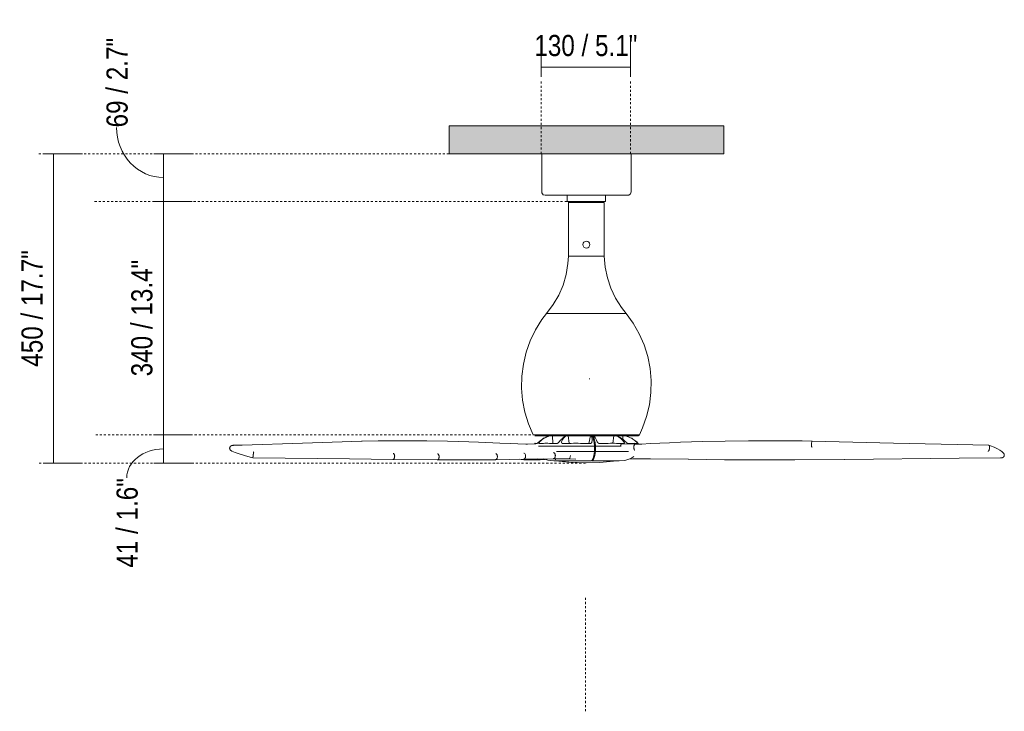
# Model space of a CAD drawing. Header units: millimetres. Extents: x 5770 to 11194, y -2952 to 7544.
# Tile 2 of 3: x 5770 to 7203, y 1189 to 2195. Entities that reach past the tile are written whole.
import ezdxf

# ---------------------------------------------------------------- set-up
doc = ezdxf.new("R2010")
doc.units = ezdxf.units.MM
doc.linetypes.add('Dash', pattern=[6, 3, -3])
doc.layers.add('A-ANNO-DIMS', color=7, linetype='Dash', lineweight=9, true_color=0xd2d2d2)
for name, color, linetype, lineweight in [('A-ANNO-DIMS-14', 7, 'Continuous', 9), ('A-CLNG', 7, 'Continuous', 9), ('E-LITE-EQPM', 7, 'Continuous', 20)]:
    doc.layers.add(name, color=color, linetype=linetype, lineweight=lineweight)
doc.styles.add('Arial Narrow', font='ARIALN.TTF', dxfattribs={"height": 30.8})
doc.dimstyles.new('FARO_-_2_2mm_Arial_Narrow_mm_Inch_Left', dxfattribs={"dimscale": 304.8, "dimtxt": 31.521674, "dimasz": 0, "dimexe": 0.137795, "dimexo": 0.0625, "dimgap": 0.022966, "dimtad": 1, "dimdec": 0, "dimzin": 0, "dimdsep": 46, "dimtxsty": 'Arial Narrow', "dimblk1": 'NONE', "dimblk2": 'NONE', "dimsah": 1, "dimcen": 0.09, "dimadec": 0, "dimazin": 0, "dimtfac": 1, "dimtdec": 4, "dimtix": 1, "dimtmove": 0, "dimatfit": 3, "dimfxl": 0.045932, "dimfxlon": 1, "dimtvp": 1, "dimtolj": 1, "dimtzin": 0, "dimarcsym": 2})
doc.dimstyles.new('FARO_-_2_2mm_Arial_Narrow_mm_Inch_Left_1', dxfattribs={"dimscale": 304.8, "dimtxt": 31.521674, "dimasz": 0, "dimexe": 0.137795, "dimexo": 0.0625, "dimgap": 0.022966, "dimtad": 1, "dimdec": 0, "dimzin": 0, "dimdsep": 46, "dimtxsty": 'Arial Narrow', "dimblk1": 'NONE', "dimblk2": 'NONE', "dimsah": 1, "dimcen": 0.09, "dimadec": 0, "dimazin": 0, "dimtfac": 1, "dimtdec": 4, "dimtix": 1, "dimtmove": 1, "dimatfit": 3, "dimfxl": 0.045932, "dimfxlon": 1, "dimtvp": 1, "dimtolj": 1, "dimtzin": 0, "dimarcsym": 2})

# ---------------------------------------------------------------- blocks, each defined once
blk = doc.blocks.new('32026 - 32030 MINI ETERFAN Matt black ceiling fan with DC motor-507610-Alzado_PDF')
at = {"layer": 'E-LITE-EQPM'}
for p, q in [((6529.8, 2000), (6529.8, 1944.6)), ((6659.8, 1944.6), (6659.8, 2000)), ((6567, 1939.6), (6567, 1930.8)), ((6622.5, 1930.8), (6622.5, 1939.6)), ((6567.1, 1930.8), (6594.8, 1930.8)), ((6568.6, 1928.9), (6568.6, 1851.1)), ((6568.8, 1928.9), (6594.8, 1928.9)), ((6594.8, 1930.8), (6622.4, 1930.8)), ((6594.8, 1928.9), (6620.7, 1928.9)), ((6620.9, 1851.1), (6620.9, 1928.9)), ((6568.8, 1851.1), (6594.8, 1851.1)), ((6594.8, 1851.1), (6620.7, 1851.1)), ((6537.1, 1767.7), (6594.8, 1767.7)), ((6594.8, 1767.7), (6652.4, 1767.7)), ((6594.8, 1591), (6517.5, 1591)), ((6672, 1591), (6594.8, 1591)), ((6519.3, 1577.9), (6520, 1578.8)), ((6545.5, 1589.6), (6546, 1578.7)), ((6554.8, 1580.2), (6554.8, 1580.3)), ((6568.3, 1589.6), (6570, 1578.8)), ((6598.4, 1578.6), (6600.6, 1589.7)), ((6602.8, 1580.2), (6602.8, 1580.3)), ((6633.3, 1578.8), (6634.7, 1589.5)), ((6665.5, 1577.6), (6646.7, 1578)), ((6648, 1584.4), (6647.9, 1589.6)), ((6649.2, 1578.6), (6649.9, 1580.3)), ((6668.1, 1578.7), (6668.4, 1580.3)), ((6504.5, 1564.3), (6503.9, 1564.6)), ((6505.1, 1563.8), (6504.5, 1564.3)), ((6525.1, 1574.7), (6606.8, 1574.7)), ((6551.3, 1567.1), (6606.8, 1567.1)), ((6606.8, 1574.7), (6606.8, 1567.1)), ((6608.1, 1567.1), (6608.1, 1574.7)), ((6608.1, 1574.7), (6608.1, 1574.7)), ((6608.1, 1574.7), (6645.5, 1574.7)), ((6608.1, 1567.1), (6608.1, 1567.1)), ((6608.1, 1567.1), (6656.2, 1567.1)), ((6377.8, 1554.7), (6313.2, 1555.3)), ((6377.8, 1554.7), (6425.1, 1554.8)), ((6462.5, 1554.9), (6425.1, 1554.8)), ((6462.5, 1554.9), (6503.4, 1555.6)), ((6500.8, 1555.3), (6498.2, 1555.6)), ((6546.8, 1556.4), (6503.4, 1555.6)), ((6503.5, 1555.6), (6504.2, 1555.8)), ((6504.2, 1555.8), (6504.8, 1556.2)), ((6506.3, 1559.3), (6506.4, 1560.3)), ((6601.9, 1553.1), (6547.8, 1553.1)), ((6549.9, 1553.1), (6549.7, 1553.2)), ((6549.8, 1555), (6550, 1555.1)), ((6569.1, 1556.1), (6579.3, 1555.8)), ((6603, 1553.9), (6603, 1553.1)), ((6642.2, 1553.1), (6603, 1553.1)), ((6639.6, 1553.1), (6639.6, 1553.1)), ((6656.8, 1555.9), (6663, 1556.1)), ((6743.4, 1555.6), (6687.7, 1556.4)), ((6743.1, 1555.7), (6743.4, 1555.6)), ((6743.4, 1555.6), (6795.9, 1554.9)), ((6743.4, 1555.6), (6743.4, 1555.6)), ((6841.1, 1554.8), (6795.9, 1554.9)), ((6841.1, 1554.8), (6897.9, 1554.7)), ((6970.8, 1555.3), (6897.9, 1554.7))]:
    blk.add_line(p, q, dxfattribs=at)
at = {"layer": 'E-LITE-EQPM', "flags": 128}
for points in [[(6534.8, 1939.6), (6531.9, 1940.5), (6530, 1943), (6529.8, 1944.6)], [(6567.1, 1939.6), (6564.3, 1939.6), (6555.6, 1939.6), (6548.2, 1939.6), (6542.2, 1939.6), (6537.9, 1939.6), (6535.4, 1939.6), (6534.8, 1939.6)], [(6534.8, 1939.6), (6535.7, 1939.6), (6538.5, 1939.6), (6543.1, 1939.6), (6549.3, 1939.6), (6556.9, 1939.6), (6565.7, 1939.6), (6575.4, 1939.6), (6585.8, 1939.6), (6594.8, 1939.6)], [(6594.8, 1939.6), (6605.4, 1939.6), (6615.6, 1939.6), (6625.2, 1939.6), (6633.9, 1939.6), (6641.3, 1939.6), (6647.3, 1939.6), (6651.6, 1939.6), (6654.1, 1939.6), (6654.8, 1939.6)], [(6654.8, 1939.6), (6653.8, 1939.6), (6651, 1939.6), (6646.4, 1939.6), (6640.2, 1939.6), (6632.6, 1939.6), (6623.8, 1939.6), (6622.4, 1939.6)], [(6659.8, 1944.6), (6658.8, 1941.7), (6656.4, 1939.9), (6654.8, 1939.6)], [(6568.6, 1928.9), (6569.7, 1930.7), (6570, 1930.8)], [(6619.1, 1930.8), (6620.3, 1930.2), (6620.9, 1928.9)], [(6537, 1767.7), (6546.5, 1780.5), (6554.5, 1794.4), (6560.8, 1809.1), (6565.3, 1824.4), (6567.9, 1840.2), (6568.6, 1851.1)], [(6620.9, 1851.1), (6622.2, 1835.1), (6625.5, 1819.5), (6630.6, 1804.3), (6637.4, 1789.8), (6645.9, 1776.3), (6652.5, 1767.7)], [(6517.5, 1591), (6510.5, 1607.2), (6505.3, 1624), (6502, 1641.4), (6500.5, 1658.9), (6500.9, 1676.6), (6503.1, 1694.1), (6507.3, 1711.2), (6513.2, 1727.9), (6520.9, 1743.7), (6530.2, 1758.7), (6537, 1767.7)], [(6652.5, 1767.7), (6662.9, 1753.4), (6671.6, 1738), (6678.7, 1721.9), (6684, 1705), (6687.4, 1687.7), (6689, 1670.1), (6688.7, 1652.5), (6686.5, 1635), (6682.5, 1617.8), (6676.6, 1601.2), (6672, 1591)], [(6672, 1591), (6670.4, 1589.6), (6669.7, 1589.5)], [(6268.1, 1581.9), (6181.8, 1579), (6094.1, 1576.3), (6080.5, 1575.9)], [(6268.1, 1581.9), (6291.6, 1582.4), (6306.8, 1582.5)], [(6306.8, 1582.5), (6334.1, 1582.5), (6362.8, 1582.3), (6392.8, 1581.7), (6424, 1580.8), (6437.8, 1580.3)], [(6437.8, 1580.3), (6468.8, 1579.1), (6485.1, 1578.3)], [(6506.9, 1577.6), (6494.9, 1577.9), (6485.1, 1578.3)], [(6520.7, 1578), (6508.9, 1577.6), (6506.9, 1577.6)], [(6541.3, 1589.5), (6533.6, 1589.5), (6527.5, 1589.5), (6523.1, 1589.5), (6520.5, 1589.5), (6519.8, 1589.5)], [(6519.8, 1589.5), (6520.7, 1589.5), (6523.5, 1589.5), (6528.1, 1589.5), (6534.4, 1589.5), (6542.2, 1589.5), (6551.4, 1589.5), (6561.6, 1589.5), (6572.6, 1589.5), (6584.2, 1589.5), (6594.8, 1589.5)], [(6594.8, 1589.5), (6606.6, 1589.5), (6618.2, 1589.5), (6629.2, 1589.5), (6639.3, 1589.5), (6648.2, 1589.5), (6655.9, 1589.5), (6662, 1589.5), (6666.4, 1589.5), (6669, 1589.5), (6669.7, 1589.5)], [(6669.7, 1589.5), (6668.8, 1589.5), (6666, 1589.5), (6661.4, 1589.5), (6655.1, 1589.5), (6651.4, 1589.5)], [(6661.2, 1585.8), (6668, 1580.8), (6670.7, 1577.6)], [(6687.4, 1578.3), (6675.3, 1577.8), (6665.5, 1577.6)], [(6687.4, 1578.3), (6715.6, 1579.7), (6731.8, 1580.3)], [(6731.8, 1580.3), (6763.7, 1581.4), (6796.8, 1582.1), (6830.9, 1582.5), (6866.1, 1582.5), (6874.6, 1582.5)], [(6874.6, 1582.5), (6908.6, 1582.2), (6923.6, 1581.9)], [(7180.3, 1575.9), (7041.5, 1579), (6923.6, 1581.9)], [(6078.9, 1567.5), (6083.8, 1565.5), (6089.8, 1563.3), (6097.1, 1561), (6105.8, 1558.6), (6109.7, 1557.6)], [(6506.4, 1560.3), (6506.2, 1561.3), (6506, 1562.2), (6505.6, 1563.1), (6505.1, 1563.8)], [(7201.8, 1564.6), (7199.5, 1566.8), (7196.6, 1568.8), (7193, 1570.9), (7188.4, 1573), (7182.7, 1575.1), (7180.5, 1575.9)], [(6109.6, 1557.6), (6250.2, 1556.1), (6313.2, 1555.3)], [(6500.9, 1555.3), (6503.9, 1555), (6507.1, 1554.8), (6509.3, 1554.7)], [(6504.8, 1556.2), (6505.3, 1556.7), (6505.8, 1557.5), (6506.1, 1558.3), (6506.3, 1559.3)], [(6519, 1554.8), (6511.6, 1554.7), (6509.7, 1554.7)], [(6519, 1554.8), (6523.4, 1554.9), (6526.8, 1554.9)], [(6534.8, 1555.4), (6527.3, 1555), (6526.9, 1555)], [(6547.3, 1553.1), (6538.6, 1554.1), (6532.2, 1556.2)], [(6546.7, 1556.4), (6557.3, 1556.4), (6569, 1556.1)], [(6550, 1553.1), (6548, 1553.1), (6547.3, 1553.1)], [(6547.3, 1553.1), (6548.3, 1553.1), (6551, 1553.1), (6555.6, 1553.1), (6561.7, 1553.1), (6569.1, 1553.1), (6577.5, 1553.1), (6586.6, 1553.1), (6596, 1553.1), (6601.9, 1553.1)], [(6594.8, 1550.2), (6569.1, 1551.2), (6549.9, 1553.1)], [(6639.6, 1553.1), (6614, 1550.8), (6594.8, 1550.2)], [(6603.1, 1553.1), (6612.2, 1553.1), (6620.7, 1553.1), (6628.1, 1553.1), (6634.2, 1553.1), (6638.8, 1553.1), (6641.6, 1553.1), (6642.6, 1553.1), (6642.6, 1553.1)], [(6642.6, 1553.1), (6641.7, 1553.1), (6639.7, 1553.1)], [(6664, 1559.5), (6659.3, 1556.7), (6651, 1554), (6642.6, 1553.1)], [(6663, 1556.1), (6675.6, 1556.4), (6687.7, 1556.4)], [(6970.9, 1555.3), (7137.2, 1557.1), (7198.6, 1557.6)]]:
    blk.add_lwpolyline(points, dxfattribs=at)
at = {"layer": 'E-LITE-EQPM'}
for start, end in [(90, 270), (270, 90)]:
    blk.add_arc((6594.8, 1867.9), 5, start, end, dxfattribs=at)
for centre, major_axis, ratio, start_param, end_param in [((6594.9, 1575.9), (-85.4, 10.2), 0.148761, 0.547268, 0.552905), ((6601.9, 1553.5), (0, 37.3), 0.156508, 5.314469, 6.035528), ((6603.1, 1553.5), (0, 37.3), 0.163101, 5.314469, 6.034982), ((6601.9, 1593.7), (0, 40.5), 0.156508, 3.131482, 3.997272), ((6603.1, 1593.7), (0, 40.5), 0.163101, 3.131482, 3.997272)]:
    blk.add_ellipse(centre, major_axis=major_axis, ratio=ratio, start_param=start_param, end_param=end_param, dxfattribs=at)
for points in [[(6267.8, 1581.9), (6268.1, 1582), (6268.5, 1582), (6268.8, 1581.9)], [(6506.6, 1577.6), (6506.9, 1577.6), (6507.2, 1577.6), (6507.4, 1577.5)], [(6520.4, 1578.8), (6520.8, 1578.8), (6521.6, 1578.7), (6522.9, 1578.7)], [(6521.2, 1577.9), (6520.9, 1578), (6520.7, 1578), (6520.4, 1578)], [(6551.7, 1578.6), (6548, 1578.7), (6541, 1578.8), (6532.2, 1578.8), (6527.7, 1578.7), (6525.9, 1578.7)], [(6538.2, 1588.7), (6538.6, 1588.8), (6539, 1588.9), (6539.4, 1589.1)], [(6558.7, 1579.9), (6558.7, 1580), (6558.7, 1580.3), (6558.7, 1580.6), (6558.8, 1580.8)], [(6600.3, 1578.6), (6595.7, 1578.7), (6586.4, 1578.8), (6572.8, 1578.8), (6564.2, 1578.7), (6560, 1578.7)], [(6649.3, 1578.6), (6646, 1578.7), (6638.9, 1578.8), (6626.9, 1578.8), (6618.1, 1578.7), (6613.6, 1578.7)], [(6669.9, 1578.6), (6669.4, 1578.7), (6667.7, 1578.8), (6662.8, 1578.8), (6658, 1578.7), (6655.3, 1578.7)], [(6665.5, 1582.9), (6664.6, 1583.6), (6663.5, 1584.4), (6662.5, 1585)], [(6923.2, 1573), (6923.1, 1573.1), (6922.9, 1573.4), (6922.6, 1574.3), (6922.4, 1575.5), (6922.3, 1576.9), (6922.4, 1577.8), (6922.4, 1578.3)], [(6314.3, 1563.9), (6314.1, 1564), (6314, 1564.1), (6313.8, 1564.2)], [(6315.8, 1558.9), (6315.8, 1559.3), (6315.9, 1559.9), (6315.8, 1560.9), (6315.6, 1561.9), (6315.3, 1562.7), (6314.8, 1563.4), (6314.5, 1563.8), (6314.3, 1563.9)], [(6380.5, 1558.3), (6380.5, 1558.8), (6380.6, 1559.7), (6380.3, 1561.1), (6379.8, 1562.3), (6379.1, 1563.2), (6378.6, 1563.5), (6378.3, 1563.6)], [(6465.3, 1558.6), (6465.4, 1559.1), (6465.4, 1560), (6465.1, 1561.4), (6464.6, 1562.6), (6463.8, 1563.4), (6463.2, 1563.8), (6462.9, 1563.9)], [(6665.2, 1568.7), (6665, 1568.8), (6664.7, 1569.1), (6664.3, 1570), (6664, 1571.2), (6663.9, 1572.5), (6663.9, 1573.5), (6663.9, 1574)], [(6313.9, 1555.4), (6314.1, 1555.5), (6314.2, 1555.6), (6314.4, 1555.8)], [(6314.4, 1555.8), (6314.6, 1556), (6314.9, 1556.3), (6315.3, 1557.1), (6315.6, 1558), (6315.7, 1558.6), (6315.8, 1558.9)], [(6571.4, 1559.8), (6571.5, 1560.2), (6571.5, 1560.7), (6571.5, 1561.2)], [(6662.5, 1556.2), (6662.8, 1556.1), (6663, 1556.1), (6663.2, 1556.1)], [(6687.4, 1556.5), (6687.6, 1556.4), (6687.7, 1556.4), (6687.8, 1556.4)], [(6795.7, 1555), (6795.8, 1554.9), (6796, 1554.9), (6796.1, 1555)], [(6897.6, 1554.7), (6897.7, 1554.6), (6897.9, 1554.6), (6898.1, 1554.7)], [(6970.5, 1555.4), (6970.6, 1555.3), (6970.8, 1555.3), (6970.9, 1555.3)]]:
    blk.add_open_spline(points, degree=3, dxfattribs=at)
for points, knots in [([(6522.6, 1578.6), (6521.5, 1578.7), (6520, 1578.8), (6519.9, 1578.8), (6520.2, 1578.8)], [0, 0, 0, 0, 0.3333333, 0.6244024, 0.6244024, 0.6244024, 0.6244024]), ([(6525, 1580.3), (6524.7, 1580.1), (6524.3, 1579.7), (6523.9, 1579.3), (6523.6, 1579.1), (6523.4, 1579), (6523.3, 1578.9), (6523.2, 1578.8), (6523.1, 1578.8), (6523, 1578.7), (6522.9, 1578.7), (6522.8, 1578.6), (6522.7, 1578.6), (6522.6, 1578.6)], [0, 0, 0, 0, 0.285714, 0.428571, 0.5, 0.571429, 0.625, 0.678571, 0.732143, 0.785714, 0.839286, 0.892857, 1, 1, 1, 1]), ([(6541.8, 1589.8), (6540.4, 1589.5), (6536.7, 1588.3), (6530.9, 1585.3), (6526.9, 1582.1), (6525, 1580.3)], [0.1339478, 0.1339478, 0.1339478, 0.1339478, 0.3333333, 0.6666667, 1, 1, 1, 1]), ([(6525.9, 1578.7), (6525.8, 1578.7), (6525.8, 1578.7), (6525.7, 1578.8), (6525.7, 1578.9), (6525.7, 1579), (6525.7, 1579.1), (6525.7, 1579.2), (6525.8, 1579.2), (6525.8, 1579.3), (6525.9, 1579.5), (6525.9, 1579.6), (6526.1, 1579.9), (6526.4, 1580.3), (6526.7, 1580.6), (6526.8, 1580.8)], [0, 0, 0, 0, 0.083333, 0.166667, 0.25, 0.291667, 0.333333, 0.375, 0.416667, 0.458333, 0.5, 0.583333, 0.666667, 0.833333, 1, 1, 1, 1]), ([(6526.8, 1580.8), (6528.4, 1582.5), (6531.9, 1585.6), (6537.4, 1588.4), (6541, 1589.5), (6542.3, 1589.8)], [0, 0, 0, 0, 0.3333333, 0.6666667, 0.8496535, 0.8496535, 0.8496535, 0.8496535]), ([(6554.8, 1580.3), (6554.6, 1580.1), (6554.2, 1579.7), (6553.7, 1579.3), (6553.4, 1579.1), (6553.2, 1579), (6553, 1578.9), (6552.8, 1578.8), (6552.6, 1578.8), (6552.4, 1578.7), (6552.3, 1578.7), (6552, 1578.6), (6551.8, 1578.6), (6551.7, 1578.6)], [0, 0, 0, 0, 0.285714, 0.428571, 0.5, 0.571429, 0.625, 0.678571, 0.732143, 0.785714, 0.839286, 0.892857, 1, 1, 1, 1]), ([(6564.7, 1589.8), (6564.1, 1589.4), (6562.2, 1588.3), (6558.9, 1585.3), (6556.2, 1582.1), (6554.8, 1580.3)], [0.1443126, 0.1443126, 0.1443126, 0.1443126, 0.3333333, 0.6666667, 1, 1, 1, 1]), ([(6558.8, 1580.8), (6559.3, 1582.5), (6560.8, 1585.6), (6563.5, 1588.4), (6565.4, 1589.5), (6566.1, 1589.8)], [0, 0, 0, 0, 0.3333333, 0.6666667, 0.8369542, 0.8369542, 0.8369542, 0.8369542]), ([(6560, 1578.7), (6559.9, 1578.7), (6559.7, 1578.7), (6559.5, 1578.8), (6559.3, 1578.9), (6559.2, 1579), (6559.1, 1579.1), (6559, 1579.2), (6558.9, 1579.2), (6558.9, 1579.3), (6558.8, 1579.4), (6558.8, 1579.4)], [0, 0, 0, 0, 0.0833333, 0.1666667, 0.25, 0.2916667, 0.3333333, 0.375, 0.4166667, 0.4583333, 0.5, 0.5, 0.5, 0.5]), ([(6602.8, 1580.3), (6602.7, 1580.1), (6602.6, 1579.7), (6602.2, 1579.3), (6602, 1579.1), (6601.8, 1579), (6601.7, 1578.9), (6601.5, 1578.8), (6601.3, 1578.8), (6601.1, 1578.7), (6600.9, 1578.7), (6600.7, 1578.6), (6600.5, 1578.6), (6600.3, 1578.6)], [0, 0, 0, 0, 0.285714, 0.428571, 0.5, 0.571429, 0.625, 0.678571, 0.732143, 0.785714, 0.839286, 0.892857, 1, 1, 1, 1]), ([(6601.5, 1589.9), (6601.8, 1589.5), (6602.6, 1588.3), (6603.2, 1585.3), (6603.1, 1582.1), (6602.8, 1580.3)], [0.1307629, 0.1307629, 0.1307629, 0.1307629, 0.3333333, 0.6666667, 1, 1, 1, 1]), ([(6610.7, 1580.8), (6609.9, 1582.5), (6608.4, 1585.6), (6607, 1588.4), (6606.4, 1589.5), (6606.2, 1589.8)], [0, 0, 0, 0, 0.3333333, 0.6666667, 0.8482188, 0.8482188, 0.8482188, 0.8482188]), ([(6613.6, 1578.7), (6613.5, 1578.7), (6613.3, 1578.7), (6613, 1578.8), (6612.7, 1578.9), (6612.5, 1579), (6612.3, 1579.1), (6612.2, 1579.2), (6612, 1579.2), (6611.9, 1579.3), (6611.7, 1579.5), (6611.5, 1579.6), (6611.2, 1579.9), (6610.9, 1580.3), (6610.8, 1580.6), (6610.7, 1580.8)], [0, 0, 0, 0, 0.083333, 0.166667, 0.25, 0.291667, 0.333333, 0.375, 0.416667, 0.458333, 0.5, 0.583333, 0.666667, 0.833333, 1, 1, 1, 1]), ([(6637.7, 1589.7), (6638.8, 1589.4), (6641.8, 1588.2), (6646.2, 1585.3), (6648.8, 1582.1), (6649.9, 1580.3)], [0.1533266, 0.1533266, 0.1533266, 0.1533266, 0.3333333, 0.6666667, 1, 1, 1, 1]), ([(6652.1, 1580.8), (6650.4, 1582.5), (6646.9, 1585.6), (6642.3, 1588.3), (6639.5, 1589.4), (6638.6, 1589.7)], [0, 0, 0, 0, 0.3333333, 0.6666667, 0.8294046, 0.8294046, 0.8294046, 0.8294046]), ([(6646.9, 1578), (6646.6, 1578.1), (6646.3, 1578), (6645.8, 1577.7), (6645.5, 1577.4), (6645.2, 1577), (6644.9, 1576.4), (6644.7, 1576), (6644.7, 1575.8)], [-0.9338709, -0.9338709, -0.9338709, -0.9338709, -0.7, -0.625, -0.55, -0.4, -0.3, -0.2, -0.2, -0.2, -0.2]), ([(6649.9, 1580.3), (6650, 1580.1), (6650.1, 1579.7), (6650.1, 1579.3), (6650.1, 1579.1), (6650, 1579), (6650, 1578.9), (6649.9, 1578.8), (6649.9, 1578.8), (6649.8, 1578.7), (6649.7, 1578.7), (6649.5, 1578.6), (6649.4, 1578.6), (6649.3, 1578.6)], [0, 0, 0, 0, 0.285714, 0.428571, 0.5, 0.571429, 0.625, 0.678571, 0.732143, 0.785714, 0.839286, 0.892857, 1, 1, 1, 1]), ([(6659, 1587), (6657.7, 1587.6), (6655.1, 1588.7), (6652.3, 1589.6), (6650.8, 1589.9)], [0.4791462, 0.4791462, 0.4791462, 0.4791462, 0.6666667, 0.8595824, 0.8595824, 0.8595824, 0.8595824]), ([(6650.8, 1589.9), (6652.4, 1589.5), (6656.4, 1588.3), (6662.6, 1585.3), (6666.6, 1582.1), (6668.4, 1580.3)], [0.1246579, 0.1246579, 0.1246579, 0.1246579, 0.3333333, 0.6666667, 1, 1, 1, 1]), ([(6655.3, 1578.7), (6655.2, 1578.7), (6655.1, 1578.7), (6654.8, 1578.8), (6654.6, 1578.9), (6654.4, 1579), (6654.3, 1579.1), (6654.1, 1579.2), (6654, 1579.2), (6653.8, 1579.3), (6653.7, 1579.5), (6653.4, 1579.6), (6653, 1579.9), (6652.6, 1580.3), (6652.3, 1580.6), (6652.1, 1580.8)], [0, 0, 0, 0, 0.083333, 0.166667, 0.25, 0.291667, 0.333333, 0.375, 0.416667, 0.458333, 0.5, 0.583333, 0.666667, 0.833333, 1, 1, 1, 1]), ([(6663.9, 1574), (6663.9, 1574.4), (6664.1, 1575.3), (6664.4, 1576.4), (6664.8, 1577.2), (6665.2, 1577.6), (6665.4, 1577.6), (6665.5, 1577.6)], [-1, -1, -1, -1, -0.8, -0.6, -0.4, -0.2, -0.1183297, -0.1183297, -0.1183297, -0.1183297]), ([(6668.4, 1580.3), (6668.6, 1580.1), (6669, 1579.7), (6669.3, 1579.3), (6669.5, 1579.1), (6669.6, 1579), (6669.7, 1578.9), (6669.7, 1578.8), (6669.8, 1578.8), (6669.8, 1578.7), (6669.9, 1578.7), (6669.9, 1578.6), (6669.9, 1578.6), (6669.9, 1578.6)], [0, 0, 0, 0, 0.2857143, 0.4285714, 0.5, 0.5714286, 0.625, 0.6785714, 0.7321429, 0.7857143, 0.8392857, 0.8928571, 0.9496561, 0.9496561, 0.9496561, 0.9496561]), ([(6669.9, 1578.8), (6669.8, 1578.8), (6669.8, 1578.9), (6669.7, 1579), (6669.6, 1579.1), (6669.6, 1579.2), (6669.5, 1579.2), (6669.4, 1579.3), (6669.3, 1579.5), (6669.1, 1579.6), (6669, 1579.8), (6668.9, 1579.9)], [0.1666667, 0.1666667, 0.1666667, 0.1666667, 0.25, 0.2916667, 0.3333333, 0.375, 0.4166667, 0.4583333, 0.5, 0.5833333, 0.6666667, 0.6666667, 0.6666667, 0.6666667]), ([(6922.4, 1578.3), (6922.4, 1578.8), (6922.5, 1579.7), (6922.8, 1580.8), (6923.1, 1581.6), (6923.4, 1581.9), (6923.6, 1581.9), (6923.6, 1581.9)], [-1, -1, -1, -1, -0.8, -0.6, -0.4, -0.2, -0.116272, -0.116272, -0.116272, -0.116272]), ([(6079.1, 1567.4), (6078.9, 1567.5), (6078.4, 1567.7), (6077.8, 1568.1), (6077.4, 1568.4), (6077.1, 1568.6), (6076.9, 1568.9), (6076.6, 1569.2), (6076.4, 1569.6), (6076.2, 1569.9), (6076, 1570.3), (6075.9, 1570.8), (6075.7, 1571.4), (6075.7, 1571.9), (6075.8, 1572.2)], [-0.8, -0.8, -0.8, -0.8, -0.7, -0.6, -0.55, -0.5, -0.45, -0.4, -0.35, -0.3, -0.25, -0.2, -0.1, 0, 0, 0, 0]), ([(6075.8, 1572.2), (6075.8, 1572.4), (6075.9, 1573), (6076.2, 1573.5), (6076.5, 1574), (6076.7, 1574.3), (6077, 1574.5), (6077.2, 1574.7), (6077.4, 1574.9), (6077.6, 1575), (6077.9, 1575.2), (6078.3, 1575.4), (6078.6, 1575.5), (6079, 1575.6), (6079.5, 1575.8), (6080.4, 1575.9), (6081.2, 1575.9), (6081.7, 1575.8)], [-1, -1, -1, -1, -0.9, -0.8, -0.75, -0.7, -0.65, -0.6, -0.575, -0.55, -0.5, -0.45, -0.4, -0.35, -0.3, -0.2, 0, 0, 0, 0]), ([(6110, 1561.3), (6110, 1561.6), (6110, 1562), (6110.1, 1562.5), (6110.2, 1562.9), (6110.2, 1563.3), (6110.3, 1563.6), (6110.3, 1564), (6110.3, 1564.2), (6110.4, 1564.5), (6110.4, 1564.7), (6110.4, 1564.9), (6110.5, 1565.2), (6110.5, 1565.4), (6110.5, 1565.6), (6110.6, 1565.8), (6110.6, 1566), (6110.7, 1566.2), (6110.7, 1566.4), (6110.7, 1566.5), (6110.8, 1566.6)], [-1, -1, -1, -1, -0.9, -0.85, -0.8, -0.75, -0.7, -0.65, -0.6, -0.575, -0.55, -0.5, -0.45, -0.4, -0.35, -0.3, -0.25, -0.2, -0.1, 0, 0, 0, 0]), ([(6549.6, 1560.1), (6549.6, 1560.3), (6549.7, 1560.6), (6549.7, 1561.1), (6549.6, 1561.5), (6549.6, 1561.8), (6549.6, 1562.1), (6549.5, 1562.5), (6549.3, 1562.9), (6549.1, 1563.6), (6548.6, 1564.4), (6548, 1565), (6547.5, 1565.3), (6547.2, 1565.3)], [0, 0, 0, 0, 0.083333, 0.166667, 0.208333, 0.25, 0.291667, 0.333333, 0.416667, 0.5, 0.666667, 0.833333, 1, 1, 1, 1]), ([(7179.3, 1567), (7179.5, 1567.1), (7179.8, 1567.3), (7180.2, 1567.7), (7180.4, 1568.1), (7180.6, 1568.4), (7180.7, 1568.6), (7180.8, 1568.9), (7180.9, 1569.2), (7181, 1569.6), (7181.1, 1569.9), (7181.2, 1570.3), (7181.3, 1570.8), (7181.5, 1571.4), (7181.5, 1571.9), (7181.5, 1572.2)], [-1, -1, -1, -1, -0.8, -0.7, -0.6, -0.55, -0.5, -0.45, -0.4, -0.35, -0.3, -0.25, -0.2, -0.1, 0, 0, 0, 0]), ([(7181.5, 1572.2), (7181.6, 1572.4), (7181.6, 1573), (7181.5, 1573.5), (7181.5, 1574), (7181.4, 1574.3), (7181.4, 1574.5), (7181.3, 1574.7), (7181.3, 1574.9), (7181.2, 1575), (7181.1, 1575.2), (7181, 1575.4), (7180.9, 1575.5), (7180.8, 1575.6), (7180.7, 1575.8), (7180.5, 1575.9), (7180.3, 1575.9), (7180.3, 1575.9)], [-1, -1, -1, -1, -0.9, -0.8, -0.75, -0.7, -0.65, -0.6, -0.575, -0.55, -0.5, -0.45, -0.4, -0.35, -0.3, -0.2, -0.1289571, -0.1289571, -0.1289571, -0.1289571]), ([(7202.9, 1561.3), (7203, 1561.6), (7202.9, 1562), (7202.9, 1562.5), (7202.8, 1562.9), (7202.6, 1563.3), (7202.4, 1563.6), (7202.2, 1564), (7202.1, 1564.2), (7201.9, 1564.5), (7201.7, 1564.7), (7201.5, 1564.9), (7201.2, 1565.2), (7201, 1565.3), (7200.9, 1565.4)], [-1, -1, -1, -1, -0.9, -0.85, -0.8, -0.75, -0.7, -0.65, -0.6, -0.575, -0.55, -0.5, -0.45, -0.4, -0.4, -0.4, -0.4]), ([(6109.6, 1557.6), (6109.6, 1557.6), (6109.6, 1557.7), (6109.6, 1557.7), (6109.6, 1557.9), (6109.6, 1558), (6109.6, 1558), (6109.6, 1558.1), (6109.6, 1558.3), (6109.7, 1558.5), (6109.7, 1558.7), (6109.7, 1558.9), (6109.7, 1559.2), (6109.8, 1559.5), (6109.8, 1559.8), (6109.8, 1560.2), (6109.9, 1560.6), (6109.9, 1561), (6110, 1561.3)], [-0.868509, -0.868509, -0.868509, -0.868509, -0.8, -0.7, -0.65, -0.6, -0.575, -0.55, -0.5, -0.45, -0.4, -0.35, -0.3, -0.25, -0.2, -0.15, -0.1, 0, 0, 0, 0]), ([(6313.2, 1555.3), (6313.2, 1555.3), (6313.5, 1555.3), (6313.7, 1555.3), (6313.9, 1555.4)], [0.1163102, 0.1163102, 0.1163102, 0.1163102, 0.1428571, 0.2857143, 0.2857143, 0.2857143, 0.2857143]), ([(6377.5, 1554.7), (6377.7, 1554.6), (6378.2, 1554.7), (6379, 1555), (6379.7, 1555.8), (6380.2, 1556.9), (6380.4, 1557.8), (6380.5, 1558.3)], [-0.9414283, -0.9414283, -0.9414283, -0.9414283, -0.8, -0.6, -0.4, -0.2, 0, 0, 0, 0]), ([(6462.2, 1555), (6462.4, 1554.9), (6462.9, 1555), (6463.7, 1555.3), (6464.5, 1556.1), (6465, 1557.2), (6465.3, 1558.1), (6465.3, 1558.6)], [-0.9269065, -0.9269065, -0.9269065, -0.9269065, -0.8, -0.6, -0.4, -0.2, 0, 0, 0, 0]), ([(6501.2, 1555.3), (6500.9, 1555.3), (6500.4, 1555.4), (6499.9, 1555.5), (6499.7, 1555.6)], [0.1428571, 0.1428571, 0.1428571, 0.1428571, 0.2857143, 0.3618504, 0.3618504, 0.3618504, 0.3618504]), ([(6510.2, 1554.7), (6509.8, 1554.6), (6509, 1554.6), (6507.8, 1555), (6507, 1555.5), (6506.7, 1555.7)], [-0.9727047, -0.9727047, -0.9727047, -0.9727047, -0.8, -0.6, -0.4367967, -0.4367967, -0.4367967, -0.4367967]), ([(6527.5, 1555), (6527.1, 1554.9), (6526.1, 1554.9), (6524.8, 1555.3), (6524.1, 1555.8), (6523.8, 1556)], [-1, -1, -1, -1, -0.8, -0.6, -0.4248165, -0.4248165, -0.4248165, -0.4248165]), ([(6546.7, 1556.4), (6546.8, 1556.4), (6547.1, 1556.4), (6547.7, 1556.6), (6548.3, 1557.1), (6548.7, 1557.5), (6549, 1558), (6549.2, 1558.4), (6549.4, 1558.9), (6549.5, 1559.5), (6549.6, 1559.9), (6549.6, 1560.1)], [0.1261142, 0.1261142, 0.1261142, 0.1261142, 0.1666667, 0.3333333, 0.5, 0.5833333, 0.6666667, 0.75, 0.8333333, 0.9166667, 1, 1, 1, 1]), ([(6568.8, 1556.2), (6569, 1556.1), (6569.4, 1556.1), (6570.1, 1556.5), (6570.7, 1557.3), (6571.2, 1558.4), (6571.4, 1559.3), (6571.4, 1559.8)], [-0.9678467, -0.9678467, -0.9678467, -0.9678467, -0.8, -0.6, -0.4, -0.2, 0, 0, 0, 0]), ([(7197.6, 1557.7), (7198.1, 1557.6), (7198.8, 1557.6), (7199.6, 1557.7), (7200.1, 1557.9), (7200.4, 1558), (7200.6, 1558), (7200.8, 1558.1), (7201, 1558.3), (7201.3, 1558.5), (7201.6, 1558.7), (7201.9, 1558.9), (7202.1, 1559.2), (7202.3, 1559.5), (7202.5, 1559.8), (7202.7, 1560.2), (7202.8, 1560.6), (7202.9, 1561), (7202.9, 1561.3)], [-1, -1, -1, -1, -0.8, -0.7, -0.65, -0.6, -0.575, -0.55, -0.5, -0.45, -0.4, -0.35, -0.3, -0.25, -0.2, -0.15, -0.1, 0, 0, 0, 0])]:
    blk.add_open_spline(points, degree=3, knots=knots, dxfattribs=at)
blk = doc.blocks.new('DIMBLOCK1-Alzado_PDF')
at = {"layer": 'A-ANNO-DIMS-14', "color": 251, "true_color": 0x5b5b5b, "transparency": 16777216}
for p, q in [((6529.1, 2112.1), (6529.1, 2168.1)), ((6659.1, 2112.1), (6659.1, 2168.1)), ((6529.1, 2126.1), (6659.1, 2126.1)), ((6529.1, 2126.1), (6529.1, 2112.1)), ((6659.1, 2126.1), (6659.1, 2112.1))]:
    blk.add_line(p, q, dxfattribs=at)
at = {"layer": 'A-ANNO-DIMS-14', "color": 0, "transparency": 16777216, "insert": (6519.1, 2172.9), "char_height": 30.8, "width": 180.124, "attachment_point": 1, "line_spacing_factor": 0.974696, "style": 'Arial Narrow'}
blk.add_mtext('130 / 5.1"', dxfattribs=at)
blk = doc.blocks.new('_None')
blk = doc.blocks.new('DIMBLOCK2-Alzado_PDF')
at = {"layer": 'A-ANNO-DIMS-14', "color": 251, "true_color": 0x5b5b5b, "transparency": 16777216}
for p, q in [((5819.6, 2000), (5805.6, 2000)), ((5819.5, 2000), (5861.6, 2000)), ((5819.6, 2000), (5819.6, 1550)), ((5819.6, 1550), (5805.6, 1550)), ((5819.5, 1550), (5861.6, 1550))]:
    blk.add_line(p, q, dxfattribs=at)
at = {"layer": 'A-ANNO-DIMS-14', "color": 0, "transparency": 16777216, "insert": (5772.8, 1690.2), "char_height": 30.8, "width": 203.54, "attachment_point": 1, "rotation": 90, "line_spacing_factor": 0.974696, "style": 'Arial Narrow'}
blk.add_mtext('450 / 17.7"', dxfattribs=at)
blk = doc.blocks.new('DIMBLOCK3-Alzado_PDF')
at = {"layer": 'A-ANNO-DIMS-14', "color": 251, "true_color": 0x5b5b5b, "transparency": 16777216}
for p, q in [((5979.3, 2000), (5965.3, 2000)), ((5979.3, 2000), (5979.3, 1930.8)), ((5979.3, 2000), (6021.3, 2000)), ((5979.3, 1930.8), (5965.3, 1930.8)), ((5979.3, 1930.8), (6021.3, 1930.8))]:
    blk.add_line(p, q, dxfattribs=at)
blk.add_ellipse((5979.3, 2038.3), major_axis=(0, 72.9), ratio=0.933461, start_param=1.570796, end_param=3.141593, dxfattribs=at)
at = {"layer": 'A-ANNO-DIMS-14', "color": 0, "transparency": 16777216, "insert": (5896.5, 2038.3), "char_height": 30.8, "width": 156.708, "attachment_point": 1, "rotation": 90, "line_spacing_factor": 0.974696, "style": 'Arial Narrow'}
blk.add_mtext('69 / 2.7"', dxfattribs=at)
blk = doc.blocks.new('DIMBLOCK4-Alzado_PDF')
at = {"layer": 'A-ANNO-DIMS-14', "color": 251, "true_color": 0x5b5b5b, "transparency": 16777216}
for p, q in [((5979.3, 1930.8), (5965.3, 1930.8)), ((5979.3, 1930.8), (5979.3, 1591.1)), ((5979.3, 1930.8), (6021.3, 1930.8)), ((5979.3, 1591.1), (5965.3, 1591.1)), ((5979.3, 1591.1), (6021.3, 1591.1))]:
    blk.add_line(p, q, dxfattribs=at)
at = {"layer": 'A-ANNO-DIMS-14', "color": 0, "transparency": 16777216, "insert": (5932.5, 1676.2), "char_height": 30.8, "width": 203.54, "attachment_point": 1, "rotation": 90, "line_spacing_factor": 0.974696, "style": 'Arial Narrow'}
blk.add_mtext('340 / 13.4"', dxfattribs=at)
blk = doc.blocks.new('DIMBLOCK5-Alzado_PDF')
at = {"layer": 'A-ANNO-DIMS-14', "color": 251, "true_color": 0x5b5b5b, "transparency": 16777216}
for p, q in [((5979.3, 1591.1), (5965.3, 1591.1)), ((5979.3, 1591.1), (5979.3, 1550)), ((5979.3, 1591.1), (6021.3, 1591.1)), ((5979.3, 1550), (5965.3, 1550)), ((5979.3, 1550), (6021.3, 1550))]:
    blk.add_line(p, q, dxfattribs=at)
blk.add_ellipse((5979.3, 1528.5), major_axis=(-53.4, 0), ratio=0.787495, start_param=4.712389, end_param=6.283185, dxfattribs=at)
at = {"layer": 'A-ANNO-DIMS-14', "color": 0, "transparency": 16777216, "insert": (5911.1, 1397.9), "char_height": 30.8, "width": 156.708, "attachment_point": 1, "rotation": 90, "line_spacing_factor": 0.974696, "style": 'Arial Narrow'}
blk.add_mtext('41 / 1.6"', dxfattribs=at)

msp = doc.modelspace()

# ---------------------------------------------------------------- hatches: boundary and pattern name
at = {"layer": 'A-CLNG', "true_color": 0xe8e8e8}
msp.add_hatch(color=254, dxfattribs=at).paths.add_polyline_path([(6604.2, 2000), (6795, 2000), (6795, 2040.5), (6395, 2040.5), (6395, 2000), (6598, 2000)], flags=0)

# ---------------------------------------------------------------- linework, layer by layer
at = {"layer": 'A-ANNO-DIMS'}
for p, q in [((6529.1, 2000), (6529.1, 2107.9)), ((6659.1, 2000), (6659.1, 2107.9)), ((6395, 2000), (5796.7, 2000)), ((6566.3, 1930.8), (5878.8, 1930.8)), ((6519.8, 1591.1), (5878.8, 1591.1)), ((6593.5, 1550), (5796.7, 1550)), ((6593.5, 1354), (6593.5, 1189))]:
    msp.add_line(p, q, dxfattribs=at)
at = {"layer": 'A-CLNG'}
for p, q in [((6395, 2040.5), (6795, 2040.5)), ((6395, 2000), (6395, 2040.5)), ((6795, 2040.5), (6795, 2000)), ((6795, 2000), (6395, 2000))]:
    msp.add_line(p, q, dxfattribs=at)
at = {"layer": 'E-LITE-EQPM'}
msp.add_line((6599, 1672.6), (6599.8, 1672.6), dxfattribs=at)

# ---------------------------------------------------------------- block references
msp.add_blockref('32026 - 32030 MINI ETERFAN Matt black ceiling fan with DC motor-507610-Alzado_PDF', (0, 0), dxfattribs=at)

# ---------------------------------------------------------------- dimensions: what is measured, and where the dimension line sits
at = {"layer": 'A-ANNO-DIMS', "color": 251, "linetype": 'Continuous', "true_color": 0x5b5b5b}
for base, p1, p2, override, picture, middle in [((5979.3, 1930.8), (5965.3, 2000), (5965.3, 1930.8), {"dimpost": '<>', "dimfxl": 69.19896}, 'DIMBLOCK3-Alzado_PDF', (5917, 2116.7)), ((5979.3, 1550), (5965.3, 1591.1), (5965.3, 1550), {"dimpost": '<>', "dimfxl": 41.121992}, 'DIMBLOCK5-Alzado_PDF', (5931.6, 1476.2))]:
    dim = msp.add_linear_dim(base=base, p1=p1, p2=p2, angle=90, dimstyle='FARO_-_2_2mm_Arial_Narrow_mm_Inch_Left_1', override=override, dxfattribs=at)
    dim.commit()
    dim.dimension.update_dxf_attribs({"geometry": picture, "text_midpoint": middle, "dimtype": 160, "text_rotation": 90})
dim = msp.add_linear_dim(base=(6659.1, 2126.1), p1=(6529.1, 2112.1), p2=(6659.1, 2112.1), dimstyle='FARO_-_2_2mm_Arial_Narrow_mm_Inch_Left', override={"dimpost": '<>', "dimfxl": 130.014138}, dxfattribs=at)
dim.commit()
dim.dimension.update_dxf_attribs({"geometry": 'DIMBLOCK1-Alzado_PDF', "text_midpoint": (6594.1, 2153)})
for base, p1, p2, override, picture, middle in [((5819.6, 1550), (5805.6, 2000), (5805.6, 1550), {"dimpost": '<>', "dimfxl": 449.999167}, 'DIMBLOCK2-Alzado_PDF', (5792.6, 1775)), ((5979.3, 1591.1), (5965.3, 1930.8), (5965.3, 1591.1), {"dimpost": '<>', "dimfxl": 339.678214}, 'DIMBLOCK4-Alzado_PDF', (5952.4, 1761))]:
    dim = msp.add_linear_dim(base=base, p1=p1, p2=p2, angle=90, dimstyle='FARO_-_2_2mm_Arial_Narrow_mm_Inch_Left', override=override, dxfattribs=at)
    dim.commit()
    dim.dimension.update_dxf_attribs({"geometry": picture, "text_midpoint": middle})

doc.saveas('drawing.dxf')
